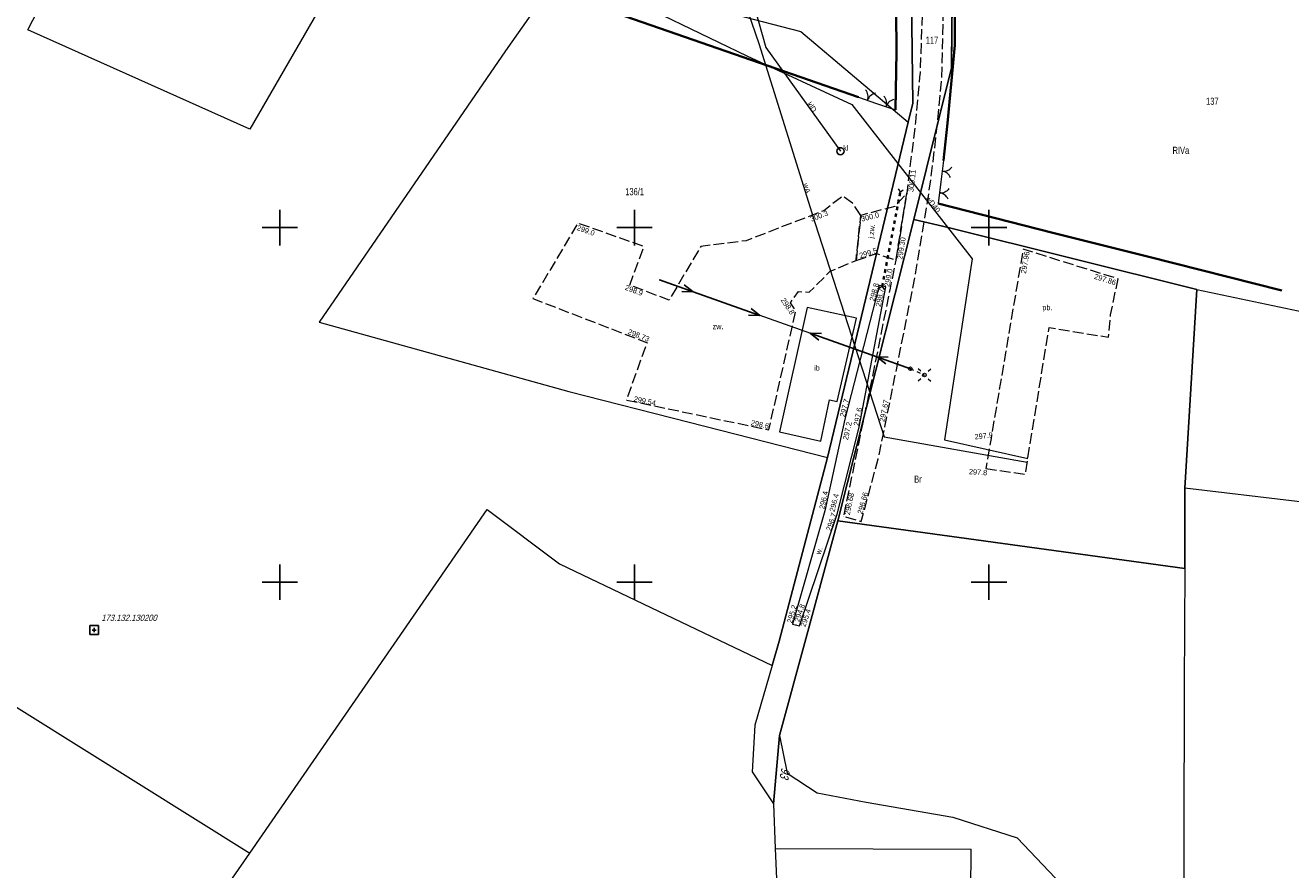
# Model space of a CAD drawing. Header units: metres. Extents: x 7423100 to 7431699, y 5527887 to 5533362.
# Tile 5 of 114: x 7427614 to 7427793, y 5529509 to 5529629. Entities that reach past the tile are written whole.
import ezdxf
from ezdxf.enums import TextEntityAlignment as Align

# ---------------------------------------------------------------- set-up
doc = ezdxf.new("R2010")
doc.units = ezdxf.units.M
doc.header["$MEASUREMENT"] = 0
for name, pattern in [('1.5_0.5', [2, 1.5, -0.5]), ('219-500', [0]), ('otkz_500', [1, 0.5, -0.5]), ('otob_500', [0]), ('suep_nn_500', [0]), ('supp_500', [1, 0.5, -0.5])]:
    doc.linetypes.add(name, pattern=pattern)
doc.layers.get('0').update_dxf_attribs({"color": 2, "linetype": 'CONTINUOUS', "lineweight": 5})
for name, color, linetype in [('203-punkt graniczny', 7, 'CONTINUOUS'), ('209-oznaczenie konturu klasyfikacyjnego', 7, 'CONTINUOUS'), ('210-oznaczenie konturu użytku gruntowego', 7, 'CONTINUOUS'), ('211-numer działki ewidencyjnej', 7, 'CONTINUOUS'), ('217-kontur klasyfikacyjny', 7, 'CONTINUOUS'), ('218-kontur użytku gruntowego', 7, 'CONTINUOUS'), ('219-działka ewidencyjna', 7, 'CONTINUOUS'), ('238-Punkt adresowy', 7, 'CONTINUOUS'), ('brama', 7, 'CONTINUOUS'), ('inna budowla', 7, 'CONTINUOUS'), ('inna budowla-Atr17', 7, 'CONTINUOUS'), ('jezdnia', 7, 'CONTINUOUS'), ('jezdnia-Atr17', 7, 'CONTINUOUS'), ('latarnia', 7, 'CONTINUOUS'), ('obszar utwardzony', 7, 'CONTINUOUS'), ('obszar utwardzony-Atr17', 7, 'CONTINUOUS'), ('ogrodzenie trwałe', 7, 'CONTINUOUS'), ('osadnik  szambo', 7, 'CONTINUOUS'), ('osadnik  szambo-Atr17', 7, 'CONTINUOUS'), ('pikieta naturalna', 7, 'CONTINUOUS'), ('pikieta naturalna-Atr2', 7, 'CONTINUOUS'), ('pikieta sztuczna', 7, 'CONTINUOUS'), ('pikieta sztuczna-Atr2', 7, 'CONTINUOUS'), ('przepust', 7, 'CONTINUOUS'), ('przewód elektroenergetyczny niskiego napięcia', 7, 'CONTINUOUS'), ('przewód kanalizacyjny', 7, 'CONTINUOUS'), ('przewód kanalizacyjny-Atr1', 7, 'CONTINUOUS'), ('przewód wodociągowy', 7, 'CONTINUOUS'), ('przewód wodociągowy-Atr1', 7, 'CONTINUOUS'), ('rów przydrożny (poligon)', 7, 'CONTINUOUS'), ('rów przydrożny (poligon)-Atr17', 7, 'CONTINUOUS'), ('Szczegółowa osnowa geodezyjna pozioma', 7, 'CONTINUOUS'), ('Szczegółowa osnowa geodezyjna pozioma-Atr103', 7, 'CONTINUOUS'), ('słup przewodów napowietrznych', 7, 'CONTINUOUS'), ('Wstawianie ramki sekcyjnej z opisem', 7, 'CONTINUOUS')]:
    doc.layers.add(name, color=color, linetype=linetype)
doc.styles.get("Standard").update_dxf_attribs({"font": 'Working1250.shx', "width": 0.75})
doc.linetypes.add('902-500', pattern='A,3.75,0,[1,ksztalty.shx,S=0.5,R=0,X=0,Y=0],3.75', length=7.5)

# ---------------------------------------------------------------- blocks, each defined once
blk = doc.blocks.new('203')
at = {"linetype": 'Continuous', "lineweight": 0}
h = blk.add_hatch(color=0, dxfattribs=at)
edge = h.paths.add_edge_path()
edge.add_arc((0, 0), 0.045, 0, 360)
blk = doc.blocks.new('PW01')
at = {"linetype": 'Continuous', "lineweight": 13}
h = blk.add_hatch(color=0, dxfattribs=at)
edge = h.paths.add_edge_path()
edge.add_arc((0, 0), 0.045, 0, 360)
blk = doc.blocks.new('SM05')
at = {"color": 0, "linetype": 'Continuous', "lineweight": 13}
blk.add_circle((0, 0), 0.25, dxfattribs=at)
blk = doc.blocks.new('SM01')
at = {"color": 0, "linetype": 'Continuous', "lineweight": 13}
for p, q in [((-0.53, 0.531), (-0.883, 0.884)), ((0.531, 0.531), (0.884, 0.884)), ((-0.53, -0.53), (-0.883, -0.883)), ((0.531, -0.53), (0.884, -0.883))]:
    blk.add_line(p, q, dxfattribs=at)
blk.add_circle((0, 0), 0.25, dxfattribs=at)
blk = doc.blocks.new('SUEP1')
at = {"color": 0, "linetype": 'Continuous'}
for p, q in [((0, 0), (5, 0)), ((5, 0), (3.5, 0.5)), ((5, 0), (3.5, -0.5)), ((5, 0), (15, 0)), ((15, 0), (13.5, 0.5)), ((15, 0), (13.5, -0.5))]:
    blk.add_line(p, q, dxfattribs=at)
blk = doc.blocks.new('IB05')
at = {"color": 0, "linetype": 'Continuous', "lineweight": 13}
for q in [(0.354, 0.354), (0.354, -0.354)]:
    blk.add_line((0, 0), q, dxfattribs=at)
blk = doc.blocks.new('OK02')
at = {"color": 0, "linetype": 'Continuous', "lineweight": 0}
for centre, start, end in [((-1.5, 0), 0, 60), ((1.5, 0), 120, 180)]:
    blk.add_arc(centre, 1.5, start, end, dxfattribs=at)
blk = doc.blocks.new('SUKM')
at = {"color": 0, "linetype": 'Continuous'}
blk.add_circle((0, 0), 0.5, dxfattribs=at)
blk = doc.blocks.new('OSSP')
at = {"color": 0}
for p, q in [((-0.626, 0.625), (-0.626, -0.625)), ((-0.626, 0.625), (-0.626, -0.625)), ((0.624, 0.625), (-0.626, 0.625)), ((0.624, 0.625), (-0.626, 0.625)), ((0.3, 0), (-0.3, 0)), ((0.3, 0), (-0.3, 0)), ((0, -0.3), (0, 0.3)), ((0, -0.3), (0, 0.3)), ((0.624, -0.625), (0.624, 0.625)), ((0.624, -0.625), (0.624, 0.625)), ((-0.626, -0.625), (0.624, -0.625)), ((-0.626, -0.625), (0.624, -0.625))]:
    blk.add_line(p, q, dxfattribs=at)
blk = doc.blocks.new('RAMKA500K')
at = {"color": 0}
for p, q in [((50, 97.5), (50, 102.5)), ((100, 97.5), (100, 102.5)), ((150, 97.5), (150, 102.5)), ((47.5, 100), (52.5, 100)), ((97.5, 100), (102.5, 100)), ((147.5, 100), (152.5, 100)), ((50, 47.5), (50, 52.5)), ((100, 47.5), (100, 52.5)), ((150, 47.5), (150, 52.5)), ((47.5, 50), (52.5, 50)), ((97.5, 50), (102.5, 50)), ((147.5, 50), (152.5, 50))]:
    blk.add_line(p, q, dxfattribs=at)

msp = doc.modelspace()

# ---------------------------------------------------------------- linework, layer by layer
at = {"layer": '217-kontur klasyfikacyjny', "color": 92, "linetype": 'Continuous', "lineweight": 18, "flags": 128}
for points in [[(7427739.27, 5529617.57), (7427738.51, 5529676.67)], [(7427744.82, 5529634.47), (7427744.71, 5529622.51)], [(7427744.71, 5529622.51), (7427739.39, 5529601.16)], [(7427738.62, 5529614.89), (7427739.27, 5529617.57)], [(7427727.24, 5529567.57), (7427738.62, 5529614.89)], [(7427739.39, 5529601.16), (7427728.7, 5529558.65)], [(7427720.42, 5529541.7), (7427727.24, 5529567.57)], [(7427645.75, 5529511.8), (7427679.24, 5529560.25)], [(7427679.24, 5529560.25), (7427689.43, 5529552.58)], [(7427728.7, 5529558.65), (7427724.3, 5529542.54)], [(7427689.43, 5529552.58), (7427719.42, 5529538.24)], [(7427724.3, 5529542.54), (7427720.46, 5529528.4)], [(7427598.24, 5529541.51), (7427645.75, 5529511.8)], [(7427719.42, 5529538.24), (7427720.42, 5529541.7)], [(7427720.46, 5529528.4), (7427721.54, 5529523.09)], [(7427721.54, 5529523.09), (7427725.76, 5529520.28)], [(7427725.76, 5529520.28), (7427732.7, 5529518.99)], [(7427732.7, 5529518.99), (7427744.89, 5529516.87)], [(7427744.89, 5529516.87), (7427754, 5529513.95)], [(7427754, 5529513.95), (7427777.39, 5529489.32)]]:
    msp.add_lwpolyline(points, dxfattribs=at)
at = {"layer": '218-kontur użytku gruntowego', "color": 3, "linetype": 'Continuous', "lineweight": 18, "flags": 128}
for points in [[(7427738.51, 5529676.67), (7427739.27, 5529617.57)], [(7427739.27, 5529617.57), (7427738.51, 5529676.67)], [(7427614.43, 5529627.88), (7427623.09, 5529644.65)], [(7427744.71, 5529622.51), (7427744.82, 5529634.47)], [(7427744.82, 5529634.47), (7427744.71, 5529622.51)], [(7427655.34, 5529630.46), (7427645.76, 5529613.87)], [(7427645.76, 5529613.87), (7427614.43, 5529627.88)], [(7427739.39, 5529601.16), (7427744.71, 5529622.51)], [(7427744.71, 5529622.51), (7427739.39, 5529601.16)], [(7427739.27, 5529617.57), (7427738.62, 5529614.89)], [(7427738.62, 5529614.89), (7427739.27, 5529617.57)], [(7427738.62, 5529614.89), (7427727.24, 5529567.57)], [(7427727.24, 5529567.57), (7427738.62, 5529614.89)], [(7427728.7, 5529558.65), (7427739.39, 5529601.16)], [(7427739.39, 5529601.16), (7427728.7, 5529558.65)], [(7427744.23, 5529600.01), (7427739.39, 5529601.16)], [(7427739.39, 5529601.16), (7427744.23, 5529600.01)], [(7427779.31, 5529591.26), (7427744.23, 5529600.01)], [(7427744.23, 5529600.01), (7427779.31, 5529591.26)], [(7427777.64, 5529563.26), (7427779.31, 5529591.26)], [(7427779.31, 5529591.26), (7427777.64, 5529563.26)], [(7427727.24, 5529567.57), (7427720.42, 5529541.7)], [(7427720.42, 5529541.7), (7427727.24, 5529567.57)], [(7427777.61, 5529551.93), (7427777.64, 5529563.26)], [(7427777.64, 5529563.26), (7427777.61, 5529551.93)], [(7427645.75, 5529511.8), (7427679.24, 5529560.25)], [(7427679.24, 5529560.25), (7427689.43, 5529552.58)], [(7427724.3, 5529542.54), (7427728.7, 5529558.65)], [(7427728.7, 5529558.65), (7427724.3, 5529542.54)], [(7427728.7, 5529558.65), (7427777.61, 5529551.93)], [(7427777.61, 5529551.93), (7427728.7, 5529558.65)], [(7427689.43, 5529552.58), (7427719.42, 5529538.24)], [(7427720.46, 5529528.4), (7427724.3, 5529542.54)], [(7427724.3, 5529542.54), (7427720.46, 5529528.4)], [(7427720.42, 5529541.7), (7427719.42, 5529538.24)], [(7427719.42, 5529538.24), (7427720.42, 5529541.7)], [(7427719.42, 5529538.24), (7427716.99, 5529529.82)], [(7427716.99, 5529529.82), (7427716.59, 5529523.27)], [(7427719.61, 5529518.75), (7427720.46, 5529528.4)], [(7427720.46, 5529528.4), (7427719.61, 5529518.75)], [(7427716.59, 5529523.27), (7427719.61, 5529518.75)], [(7427719.61, 5529518.75), (7427719.87, 5529512.45)], [(7427637.59, 5529500), (7427645.75, 5529511.8)], [(7427719.87, 5529512.45), (7427720.1, 5529507.13)]]:
    msp.add_lwpolyline(points, dxfattribs=at)
at = {"layer": '219-działka ewidencyjna', "color": 7, "linetype": '219-500', "lineweight": 18, "flags": 128}
for points in [[(7427738.51, 5529676.67), (7427739.27, 5529617.57)], [(7427695.13, 5529643.85), (7427681.8, 5529624.95)], [(7427744.89, 5529641.29), (7427744.71, 5529622.51)], [(7427714.01, 5529630.11), (7427723.45, 5529627.65)], [(7427723.45, 5529627.65), (7427738.62, 5529614.89)], [(7427681.8, 5529624.95), (7427655.55, 5529586.69)], [(7427739.39, 5529601.16), (7427744.71, 5529622.51)], [(7427738.62, 5529614.89), (7427739.27, 5529617.57)], [(7427727.24, 5529567.57), (7427738.62, 5529614.89)], [(7427728.7, 5529558.65), (7427739.39, 5529601.16)], [(7427739.39, 5529601.16), (7427744.23, 5529600.01)], [(7427744.23, 5529600.01), (7427779.31, 5529591.26)], [(7427779.31, 5529591.26), (7427806.12, 5529585.63)], [(7427655.55, 5529586.69), (7427690.76, 5529576.91)], [(7427690.76, 5529576.91), (7427707.71, 5529572.57)], [(7427707.71, 5529572.57), (7427727.24, 5529567.57)], [(7427727.24, 5529567.57), (7427720.42, 5529541.7)], [(7427777.64, 5529563.26), (7427777.61, 5529551.93)], [(7427825.15, 5529557.63), (7427777.64, 5529563.26)], [(7427724.3, 5529542.54), (7427728.7, 5529558.65)], [(7427777.61, 5529551.93), (7427777.55, 5529535.39)], [(7427720.46, 5529528.4), (7427724.3, 5529542.54)], [(7427720.42, 5529541.7), (7427719.42, 5529538.24)], [(7427719.42, 5529538.24), (7427716.99, 5529529.82)], [(7427777.55, 5529535.39), (7427777.47, 5529513.72)], [(7427716.99, 5529529.82), (7427716.59, 5529523.27)], [(7427719.61, 5529518.75), (7427720.46, 5529528.4)], [(7427716.59, 5529523.27), (7427719.61, 5529518.75)], [(7427719.61, 5529518.75), (7427719.87, 5529512.45)], [(7427777.47, 5529513.72), (7427777.39, 5529489.32)], [(7427719.87, 5529512.45), (7427747.47, 5529512.36)], [(7427747.42, 5529500.36), (7427747.47, 5529512.36)]]:
    msp.add_lwpolyline(points, dxfattribs=at)
at = {"layer": 'brama', "color": 7, "linetype": 'otob_500', "lineweight": 18, "flags": 128}
for points in [[(7427731.6, 5529618.4), (7427734.16, 5529617.52), (7427736.81, 5529616.62)], [(7427743.57, 5529609.45), (7427743.21, 5529606.44), (7427742.85, 5529603.4)]]:
    msp.add_lwpolyline(points, dxfattribs=at)
at = {"layer": 'inna budowla', "color": 7, "linetype": 'Continuous', "lineweight": 18, "flags": 128}
msp.add_lwpolyline([(7427720.44, 5529571.19), (7427726.28, 5529569.9), (7427727.51, 5529575.73), (7427728.6, 5529575.46), (7427731.32, 5529587.22), (7427724.36, 5529588.72)], close=True, dxfattribs=at)
at = {"layer": 'jezdnia', "color": 7, "linetype": '1.5_0.5', "lineweight": 18, "flags": 128}
for points in [[(7427759.93, 5529801.24), (7427763.22, 5529808.93), (7427767.43, 5529816.86), (7427770.13, 5529821.47), (7427773.8, 5529827.73), (7427776.13, 5529831.57), (7427778.65, 5529835.73), (7427781.02, 5529839.73), (7427784.12, 5529844.73), (7427787.39, 5529849.93), (7427789.85, 5529853.92), (7427790.52, 5529854.97), (7427792.25, 5529857.91), (7427795.01, 5529862.45), (7427797.73, 5529866.93), (7427800.86, 5529871.91), (7427805.05, 5529878.66), (7427807.29, 5529882.04), (7427811.24, 5529887.56), (7427813.21, 5529890.22), (7427815.78, 5529893.46), (7427819.11, 5529897.17), (7427822.17, 5529900.29), (7427825.24, 5529903.19), (7427827.84, 5529905.45), (7427832.23, 5529908.95), (7427837.72, 5529912.95), (7427842.69, 5529916.48), (7427850.06, 5529921.48), (7427857.15, 5529926.17), (7427862.06, 5529929.29), (7427865.19, 5529931.3), (7427868.24, 5529933.07), (7427872.04, 5529935.09), (7427874.51, 5529936.17), (7427875.58, 5529936.63), (7427876.35, 5529936.93), (7427880.31, 5529938.16), (7427883.21, 5529938.66), (7427886.56, 5529938.84), (7427889.48, 5529938.56), (7427893.55, 5529937.9), (7427900.69, 5529936.19), (7427910.59, 5529933.28), (7427916.46, 5529931.53), (7427920.64, 5529930.35), (7427921.1, 5529933.42), (7427912.15, 5529936.03), (7427903.26, 5529938.57), (7427892.23, 5529941.35), (7427884.81, 5529942.41), (7427882, 5529942.98), (7427879.81, 5529942.79), (7427878.36, 5529942.41), (7427876.77, 5529941.6), (7427874.75, 5529940.53), (7427873.61, 5529939.89), (7427872.24, 5529938.81), (7427868.09, 5529936.6), (7427864.99, 5529934.66), (7427861.92, 5529932.94), (7427857.19, 5529929.87), (7427853.75, 5529927.54), (7427851.09, 5529925.78), (7427844.51, 5529921.38), (7427841.07, 5529919.11), (7427837.68, 5529916.71), (7427834.53, 5529914.55), (7427829.28, 5529910.5), (7427824.58, 5529906.64), (7427820.8, 5529903.22), (7427817.46, 5529899.96), (7427813.76, 5529895.8), (7427810.9, 5529892.49), (7427808.55, 5529889.07), (7427804.88, 5529883.96), (7427802.54, 5529880.53), (7427802.31, 5529880.09), (7427800.14, 5529876.71), (7427799.46, 5529875.53), (7427797.96, 5529873.08), (7427793.97, 5529866.68), (7427789.52, 5529859.37), (7427786, 5529853.62), (7427780.92, 5529845.31), (7427777.16, 5529839.09), (7427774.65, 5529834.99), (7427771.62, 5529829.71), (7427768.59, 5529824.69), (7427765.28, 5529819.04), (7427763.7, 5529816.65), (7427759.9, 5529809.05), (7427757.52, 5529803.28), (7427756.47, 5529800.92), (7427756.33, 5529800.31), (7427754.17, 5529793.57), (7427752.31, 5529786.27), (7427751.48, 5529783), (7427750.3, 5529776.18), (7427748.87, 5529767.72), (7427748.41, 5529763.83), (7427748.4, 5529758.25), (7427747.26, 5529745.16), (7427746.52, 5529737.4), (7427745.44, 5529726.32), (7427744.89, 5529721.44), (7427744.18, 5529714.6), (7427743.77, 5529711.05), (7427742.87, 5529701.98), (7427741.68, 5529689.34), (7427741.36, 5529686.81), (7427741.15, 5529684.77), (7427740.75, 5529683.05), (7427739.08, 5529680.54), (7427737.14, 5529678.71), (7427737.57, 5529676.94), (7427737.6, 5529675.26), (7427740.45, 5529673.38), (7427740.28, 5529664.58), (7427740.4, 5529654.73), (7427740.56, 5529647.5), (7427740.63, 5529636.14), (7427740.62, 5529631.57), (7427740.28, 5529621.89), (7427740.22, 5529621.23), (7427739.64, 5529614.93), (7427738.41, 5529604.87), (7427736.89, 5529595.43), (7427736.05, 5529591.47), (7427733.88, 5529580.59), (7427729.48, 5529559.3), (7427731.98, 5529558.57), (7427734.38, 5529567.38), (7427735.33, 5529571.93), (7427738.92, 5529589.76), (7427739.69, 5529593.78), (7427741.43, 5529604.08), (7427742.19, 5529609.82), (7427742.97, 5529616.86), (7427743.34, 5529621.14), (7427743.69, 5529634.15), (7427743.8, 5529642.92), (7427743.69, 5529646.96), (7427743.62, 5529659.27), (7427743.44, 5529664.69), (7427743.53, 5529674.22), (7427744.26, 5529685.44), (7427745.38, 5529696.71), (7427746.45, 5529707.71), (7427747.08, 5529714.31), (7427747.66, 5529719.33), (7427749.02, 5529731.73), (7427750.23, 5529744.72), (7427751.31, 5529758.3), (7427752.12, 5529767.33), (7427753.41, 5529776.91), (7427755.06, 5529785.14), (7427757.64, 5529794.6)], [(7427731.25, 5529595.38), (7427734.15, 5529596.33), (7427736.89, 5529595.43), (7427738.41, 5529604.87), (7427736.74, 5529603), (7427731.93, 5529601.73)]]:
    msp.add_lwpolyline(points, close=True, dxfattribs=at)
at = {"layer": 'obszar utwardzony', "color": 7, "linetype": '1.5_0.5', "lineweight": 18, "flags": 128}
for points in [[(7427731.93, 5529601.73), (7427730.76, 5529603.43), (7427729.38, 5529604.43), (7427726.7, 5529602.39), (7427715.77, 5529598.16), (7427709.37, 5529597.36), (7427704.88, 5529589.78), (7427699.34, 5529591.89), (7427701.34, 5529597.34), (7427692.03, 5529600.63), (7427685.69, 5529590), (7427701.79, 5529583.77), (7427701.24, 5529582.31), (7427698.86, 5529575.7), (7427718.95, 5529571.49), (7427722.77, 5529588.25), (7427721.99, 5529589.4), (7427723.15, 5529591), (7427724.64, 5529590.89), (7427727.62, 5529593.84), (7427731.25, 5529595.38)], [(7427749.56, 5529566.04), (7427755.12, 5529565.21), (7427758.48, 5529585.91), (7427766.85, 5529584.55), (7427767.15, 5529587.69), (7427768.21, 5529592.77), (7427754.82, 5529596.96), (7427750.29, 5529570.28)]]:
    msp.add_lwpolyline(points, close=True, dxfattribs=at)
at = {"layer": 'ogrodzenie trwałe', "color": 7, "linetype": '902-500', "lineweight": 35, "flags": 128}
for points in [[(7427727.03, 5529672.99), (7427724.47, 5529674.02), (7427715.07, 5529673.87), (7427702, 5529673.69), (7427696.86, 5529673.48), (7427694.11, 5529645.54), (7427687.67, 5529633.68), (7427704.76, 5529627.72), (7427731.6, 5529618.4)], [(7427743.57, 5529609.45), (7427744.16, 5529614.73), (7427745.21, 5529625.71), (7427745.2, 5529634.12), (7427747.52, 5529634.17), (7427747.27, 5529648.31)], [(7427736.81, 5529616.62), (7427736.98, 5529624.84), (7427736.87, 5529636.06)], [(7427791.31, 5529591.13), (7427772.34, 5529595.93), (7427759.02, 5529599.26), (7427742.85, 5529603.4)]]:
    msp.add_lwpolyline(points, dxfattribs=at)
at = {"layer": 'przepust', "color": 7, "linetype": 'otkz_500', "lineweight": 35, "flags": 128}
msp.add_lwpolyline([(7427734.95, 5529591.68), (7427737.51, 5529605.06)], dxfattribs=at)
at = {"layer": 'przewód elektroenergetyczny niskiego napięcia', "color": 1, "linetype": 'suep_nn_500', "lineweight": 18, "flags": 128}
msp.add_lwpolyline([(7427738.92, 5529580.1), (7427703.55, 5529592.62)], dxfattribs=at)
at = {"layer": 'przewód kanalizacyjny', "color": 34, "linetype": 'Continuous', "lineweight": 18, "flags": 128}
msp.add_lwpolyline([(7427717, 5529630.91), (7427718.53, 5529625.41), (7427729.06, 5529610.77)], dxfattribs=at)
at = {"layer": 'przewód wodociągowy', "color": 5, "linetype": 'Continuous', "lineweight": 18, "flags": 128}
for points in [[(7427694.88, 5529658.18), (7427696.17, 5529633.76), (7427715.83, 5529624.22), (7427730.67, 5529617.38), (7427747.65, 5529595.58), (7427743.75, 5529570.06), (7427755.48, 5529567.46)], [(7427707.4, 5529655.53), (7427717.56, 5529625.98), (7427725.49, 5529600.56), (7427735.24, 5529570.48), (7427755.39, 5529566.93)]]:
    msp.add_lwpolyline(points, dxfattribs=at)
at = {"layer": 'rów przydrożny (poligon)', "color": 7, "linetype": 'Continuous', "lineweight": 18, "flags": 128}
msp.add_lwpolyline([(7427722.28, 5529544.09), (7427723.3, 5529543.84), (7427728.59, 5529559.6), (7427731.68, 5529571.85), (7427735.46, 5529591.64), (7427734.52, 5529591.83), (7427729.68, 5529572.98), (7427726.85, 5529560.08)], close=True, dxfattribs=at)
at = {"layer": 'słup przewodów napowietrznych', "color": 7, "linetype": 'supp_500', "lineweight": 18, "flags": 128}
msp.add_lwpolyline([(7427738.92, 5529580.1), (7427740.9, 5529579.21)], dxfattribs=at)

# ---------------------------------------------------------------- block references
at = {"layer": '203-punkt graniczny', "color": 7, "linetype": 'Continuous', "lineweight": 18}
for p in [(7427723.45, 5529627.65), (7427681.8, 5529624.95), (7427744.71, 5529622.51), (7427739.27, 5529617.57), (7427738.62, 5529614.89), (7427739.39, 5529601.16), (7427744.23, 5529600.01), (7427779.31, 5529591.26), (7427655.55, 5529586.69), (7427690.76, 5529576.91), (7427707.71, 5529572.57), (7427727.24, 5529567.57), (7427777.64, 5529563.26), (7427728.7, 5529558.65), (7427777.61, 5529551.93), (7427724.3, 5529542.54), (7427720.42, 5529541.7), (7427719.42, 5529538.24), (7427777.55, 5529535.39), (7427716.99, 5529529.82), (7427720.46, 5529528.4), (7427716.59, 5529523.27), (7427719.61, 5529518.75), (7427777.47, 5529513.72), (7427719.87, 5529512.45), (7427747.47, 5529512.36)]:
    msp.add_blockref('203', p, dxfattribs=at)
at = {"layer": 'brama', "color": 7, "linetype": 'Continuous', "lineweight": 18}
for p, rotation in [((7427732.88, 5529617.96), 341.03), ((7427735.49, 5529617.07), 341.241), ((7427743.39, 5529607.95), 263.18), ((7427743.03, 5529604.92), 263.246)]:
    msp.add_blockref('OK02', p, dxfattribs=dict(at, rotation=rotation))
at = {"layer": 'latarnia', "color": 7, "linetype": 'Continuous', "lineweight": 18}
msp.add_blockref('SM01', (7427740.9, 5529579.21), dxfattribs=at)
at = {"layer": 'osadnik  szambo', "color": 34, "linetype": 'Continuous', "lineweight": 18, "rotation": 180}
msp.add_blockref('SUKM', (7427729.06, 5529610.77), dxfattribs=at)
at = {"layer": 'pikieta naturalna', "color": 7, "linetype": 'Continuous', "lineweight": 13}
for p in [(7427726.7, 5529602.39), (7427731.93, 5529601.73), (7427692.03, 5529600.63), (7427734.15, 5529596.33), (7427699.34, 5529591.89), (7427734.52, 5529591.83), (7427734.95, 5529591.68), (7427735.46, 5529591.64), (7427721.99, 5529589.4), (7427729.68, 5529572.98), (7427730.6, 5529572.51), (7427718.95, 5529571.49), (7427731.68, 5529571.85), (7427750.29, 5529570.28), (7427749.56, 5529566.04), (7427726.85, 5529560.08), (7427727.79, 5529559.82), (7427728.59, 5529559.6), (7427722.28, 5529544.09), (7427722.8, 5529544.02), (7427723.3, 5529543.84)]:
    msp.add_blockref('PW01', p, dxfattribs=at)
at = {"layer": 'pikieta sztuczna', "color": 7, "linetype": 'Continuous', "lineweight": 13}
for p in [(7427738.41, 5529604.87), (7427754.82, 5529596.96), (7427736.89, 5529595.43), (7427768.21, 5529592.77), (7427701.79, 5529583.77), (7427698.86, 5529575.7), (7427735.33, 5529571.93), (7427729.48, 5529559.3), (7427731.98, 5529558.57)]:
    msp.add_blockref('PW01', p, dxfattribs=at)
at = {"layer": 'przepust', "color": 7, "linetype": 'Continuous', "lineweight": 35}
for p, rotation in [((7427737.51, 5529605.06), 79.168), ((7427734.95, 5529591.68), 259.168)]:
    msp.add_blockref('IB05', p, dxfattribs=dict(at, rotation=rotation))
at = {"layer": 'przewód elektroenergetyczny niskiego napięcia', "color": 1, "linetype": 'Continuous', "lineweight": 18}
for p, rotation in [((7427703.55, 5529592.62), 340.5069999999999), ((7427738.92, 5529580.1), 160.507)]:
    msp.add_blockref('SUEP1', p, dxfattribs=dict(at, rotation=rotation))
at = {"layer": 'Szczegółowa osnowa geodezyjna pozioma', "color": 7, "linetype": 'Continuous', "lineweight": 18}
msp.add_blockref('OSSP', (7427623.81, 5529543.26), dxfattribs=at)
at = {"layer": 'słup przewodów napowietrznych', "color": 7, "linetype": 'Continuous', "lineweight": 18}
for p in [(7427738.92, 5529580.1), (7427740.9, 5529579.21)]:
    msp.add_blockref('SM05', p, dxfattribs=at)
at = {"layer": 'Wstawianie ramki sekcyjnej z opisem', "color": 7, "linetype": 'Continuous', "lineweight": 13}
msp.add_blockref('RAMKA500K', (7427600, 5529500), dxfattribs=at)

# ---------------------------------------------------------------- texts
at = {"layer": '209-oznaczenie konturu klasyfikacyjnego', "color": 3, "linetype": 'Continuous', "lineweight": 18, "width": 0.79}
msp.add_text('RIVa', height=1, dxfattribs=at).set_placement((7427775.89, 5529610.4))
at = {"layer": '210-oznaczenie konturu użytku gruntowego', "color": 3, "linetype": 'Continuous', "lineweight": 18, "width": 0.79}
msp.add_text('Br', height=1, dxfattribs=at).set_placement((7427739.46, 5529564.04))
at = {"layer": '211-numer działki ewidencyjnej', "color": 7, "linetype": 'Continuous', "lineweight": 18, "width": 0.79}
msp.add_text('117', height=1, dxfattribs=at).set_placement((7427741.09, 5529626.94), align=Align.TOP_LEFT)
for s, p in [('137', (7427780.62, 5529617.32)), ('136/1', (7427698.71, 5529604.57))]:
    msp.add_text(s, height=1, dxfattribs=at).set_placement(p)
at = {"layer": '238-Punkt adresowy', "color": 7, "linetype": 'Continuous', "lineweight": 25, "oblique": 15, "width": 0.79}
msp.add_text('93', height=1.25, rotation=260.157, dxfattribs=at).set_placement((7427720.75, 5529523.9))
at = {"layer": 'inna budowla-Atr17', "color": 7, "width": 0.9}
msp.add_text('ib', height=0.75, dxfattribs=at).set_placement((7427725.34, 5529579.84))
at = {"layer": 'jezdnia-Atr17', "color": 7, "width": 0.9}
msp.add_text('j.zw.', height=0.75, rotation=83.887, dxfattribs=at).set_placement((7427733.72, 5529598.43))
at = {"layer": 'obszar utwardzony-Atr17', "color": 7, "width": 0.9}
for s, p in [('pb.', (7427757.53, 5529588.35)), ('zw.', (7427711.02, 5529585.68))]:
    msp.add_text(s, height=0.75, dxfattribs=at).set_placement(p)
at = {"layer": 'osadnik  szambo-Atr17', "color": 34, "width": 0.9}
msp.add_text('kl', height=0.75, dxfattribs=at).set_placement((7427729.45, 5529610.85))
at = {"layer": 'pikieta naturalna-Atr2', "color": 7, "width": 0.9}
for s, rotation, p in [('300.3', 21.156, (7427724.71, 5529601.52)), ('300.0', 14.79, (7427731.89, 5529601.56)), ('299.0', 340.537, (7427692.06, 5529600.39)), ('299.5', 18.138, (7427731.63, 5529596.38)), ('299.0', 79.186, (7427735.22, 5529591.74)), ('298.9', 339.15, (7427698.87, 5529591.97)), ('298.8', 75.599, (7427733.13, 5529589.76)), ('298.7', 79.186, (7427734, 5529588.94)), ('298.8', 304.147, (7427721.21, 5529590.19)), ('297.7', 75.599, (7427728.94, 5529573.42)), ('297.6', 79.186, (7427730.9, 5529572.15)), ('298.6', 348.164, (7427716.52, 5529572.89)), ('297.2', 77.626, (7427729.38, 5529570.15)), ('297.9', 6.767, (7427747.93, 5529570.87)), ('297.8', 355.968, (7427747.21, 5529565.99)), ('296.4', 77.626, (7427726.05, 5529560.41)), ('296.4', 75.842, (7427727.49, 5529560.05)), ('296.7', 71.445, (7427727, 5529557.41)), ('295.2', 74.05, (7427721.5, 5529544.39)), ('294.8', 71.445, (7427722.54, 5529544.57)), ('295.4', 71.445, (7427723.39, 5529543.87))]:
    msp.add_text(s, height=0.75, rotation=rotation, dxfattribs=at).set_placement(p, align=Align.TOP_LEFT)
at = {"layer": 'pikieta sztuczna-Atr2', "color": 7, "width": 0.9}
for s, rotation, p in [('300.11', 83.029, (7427738.59, 5529605.08)), ('299.30', 80.852, (7427737.03, 5529595.59)), ('297.96', 80.364, (7427754.48, 5529593.59)), ('297.86', 342.624, (7427765, 5529593.52)), ('298.73', 338.846, (7427699.27, 5529585.72)), ('299.54', 348.164, (7427700, 5529576.25)), ('297.67', 78.616, (7427734.54, 5529572.71)), ('296.68', 78.323, (7427729.63, 5529559.58)), ('296.66', 74.761, (7427731.42, 5529559.74))]:
    msp.add_text(s, height=0.75, rotation=rotation, dxfattribs=at).set_placement(p, align=Align.TOP_LEFT)
at = {"layer": 'przewód kanalizacyjny-Atr1', "color": 34, "width": 0.9}
msp.add_text('klD', height=0.75, rotation=-54.363, dxfattribs=at).set_placement((7427724.29, 5529617.4))
at = {"layer": 'przewód wodociągowy-Atr1', "color": 5, "width": 0.9}
for s, rotation, p in [('wA', -72.742, (7427723.75, 5529606.13)), ('wD40', -52.16, (7427741.02, 5529604.1))]:
    msp.add_text(s, height=0.75, rotation=rotation, dxfattribs=at).set_placement(p)
at = {"layer": 'rów przydrożny (poligon)-Atr17', "color": 7, "width": 0.9}
msp.add_text('w.', height=0.75, rotation=71.445, dxfattribs=at).set_placement((7427726.23, 5529553.82))
at = {"layer": 'Szczegółowa osnowa geodezyjna pozioma-Atr103', "color": 7, "oblique": 15, "width": 0.9}
msp.add_text('173.132.130200', height=0.9, dxfattribs=at).set_placement((7427624.81, 5529544.26), align=Align.BOTTOM_LEFT)

doc.saveas('drawing.dxf')
